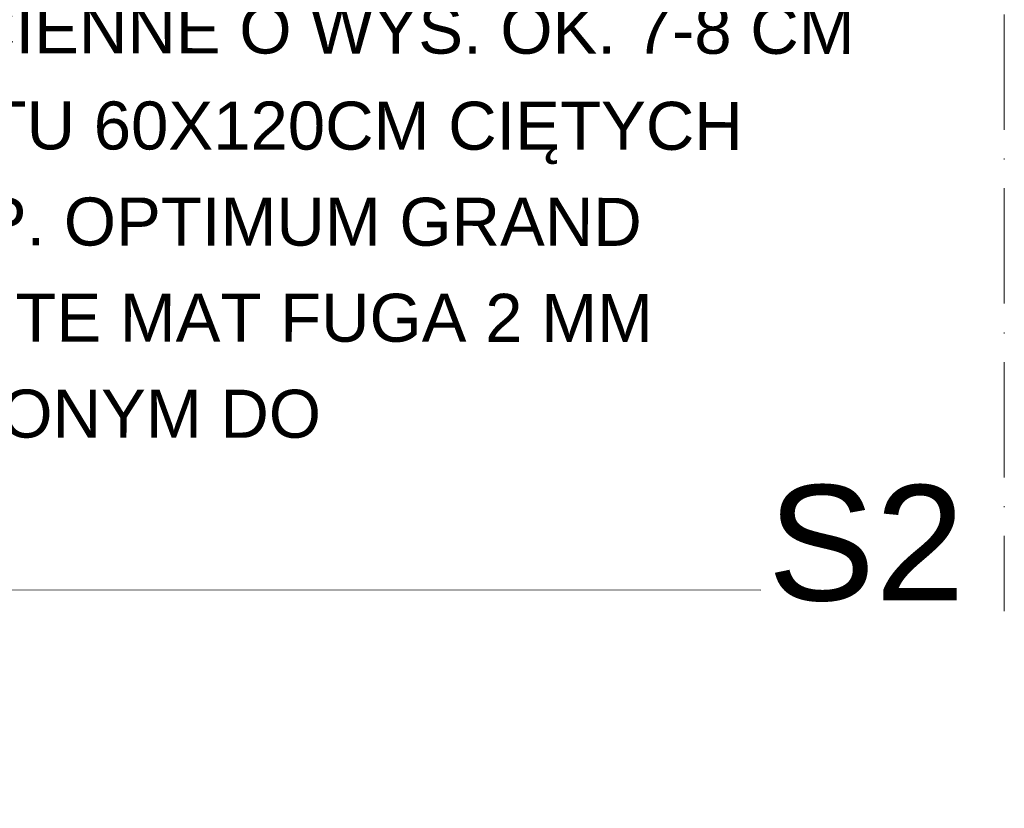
# Model space of a CAD drawing. Header units: millimetres. Extents: x -6792 to 22441, y -13430 to 4653.
# Tile 30 of 256: x -5654 to -5551, y -7851 to -7769. Entities that reach past the tile are written whole.
import ezdxf
from ezdxf import colors
from ezdxf.entities.mleader import LeaderData, LeaderLine
from ezdxf.math import Vec2, Vec3

# ---------------------------------------------------------------- set-up
doc = ezdxf.new("R2010")
doc.units = ezdxf.units.MM
doc.linetypes.add('ACAD_ISO02W100', pattern=[15, 12, -3])
doc.linetypes.add('ACAD_ISO10W100', pattern=[18, 12, -3, 0, -3])
doc.layers.add('_A_OPIS', color=253, linetype='Continuous', lineweight=9)
doc.styles.get("Standard").update_dxf_attribs({"font": 'arial.ttf'})

# ---------------------------------------------------------------- blocks, each defined once
blk = doc.blocks.new('_Dot')
at = {"color": 0, "linetype": 'ByBlock', "lineweight": -2}
blk.add_line((-0.5, 0), (-1, 0), dxfattribs=at)
at = {"color": 0, "linetype": 'ByBlock', "const_width": 0.5}
blk.add_lwpolyline([(-0.25, 0, 1), (0.25, 0, 1)], format="xyb", close=True, dxfattribs=at)

msp = doc.modelspace()

# ---------------------------------------------------------------- linework, layer by layer
at = {"layer": '_A_OPIS', "linetype": 'ACAD_ISO10W100'}
msp.add_lwpolyline([(-5551.32, -7406.264), (-5551.32, -7830.401)], dxfattribs=at)

# ---------------------------------------------------------------- texts
at = {"layer": '_A_OPIS', "linetype": 'ACAD_ISO02W100', "insert": (-5555.446, -7829.444), "char_height": 12, "attachment_point": 9}
msp.add_mtext_dynamic_manual_height_columns('S2', width=46.3498, gutter_width=40, heights=[0], dxfattribs=at)

# ---------------------------------------------------------------- leaders
at = {"layer": '_A_OPIS', "linetype": 'ByBlock'}
ml = msp.add_multileader_mtext('Standard', dxfattribs=at)
ml.set_content('COKOLIKI PRZYŚCIENNE O WYS. OK. 7-8 CM\\PZ PŁYTEK FORMATU 60X120CM CIĘTYCH\\PWZDŁUŻ NA 7-8 NP. OPTIMUM GRAND\\PCOLOURS GRAPHITE MAT FUGA 2 MM\\PO KOLORZE ZBLIŻONYM DO\\PPŁYTKI (GRAFIT)', color=256)
ml.set_leader_properties(color=256, linetype='ByLayer', lineweight=-1)
ml.set_arrow_properties(name='DOT')
ml.build(insert=Vec2(0, 0))
ml.multileader.update_dxf_attribs({"text_left_attachment_type": 6, "text_right_attachment_type": 5, "dogleg_length": 3, "arrow_head_size": 6})
ctx = ml.context
ctx.base_point, ctx.char_height, ctx.arrow_head_size, ctx.plane_origin, ctx.plane_x_axis, ctx.plane_y_axis = Vec3(-5565.753, -7773.837), 5, 6, Vec3(-5724.826, -8322.544), Vec3(-0.9999998, 0.0006295), Vec3(-0.0006295, -0.9999998)
ctx.left_attachment, ctx.right_attachment = 6, 5
notes = []
notes.append((ctx, [(0, (1, 1, 0), (-5724.518, -7828.12), (0.9999998, -0.0006295), 5.014, [(0, [(-5724.458, -7738.784)], 0, [])])]))
ctx.mtext.insert, ctx.mtext.text_direction, ctx.mtext.rotation, ctx.mtext.line_spacing_factor, ctx.mtext.flow_direction = Vec3(-5717.466, -7767.272), Vec3(0.9999998, -0.0006295), 6.2825558, 1.2, 5
for ctx, leaders in notes:
    for number, flags, end, landing, length, lines in leaders:
        leader = LeaderData()
        leader.index, (leader.has_last_leader_line, leader.has_dogleg_vector, leader.attachment_direction) = number, flags
        leader.last_leader_point, leader.dogleg_vector, leader.dogleg_length = Vec3(end), Vec3(landing), length
        for number, points, colour, breaks in lines:
            line = LeaderLine()
            line.index, line.vertices, line.color, line.breaks = number, Vec3.list(points), colors.encode_raw_color(colour), breaks
            leader.lines.append(line)
        ctx.leaders.append(leader)

doc.saveas('drawing.dxf')
